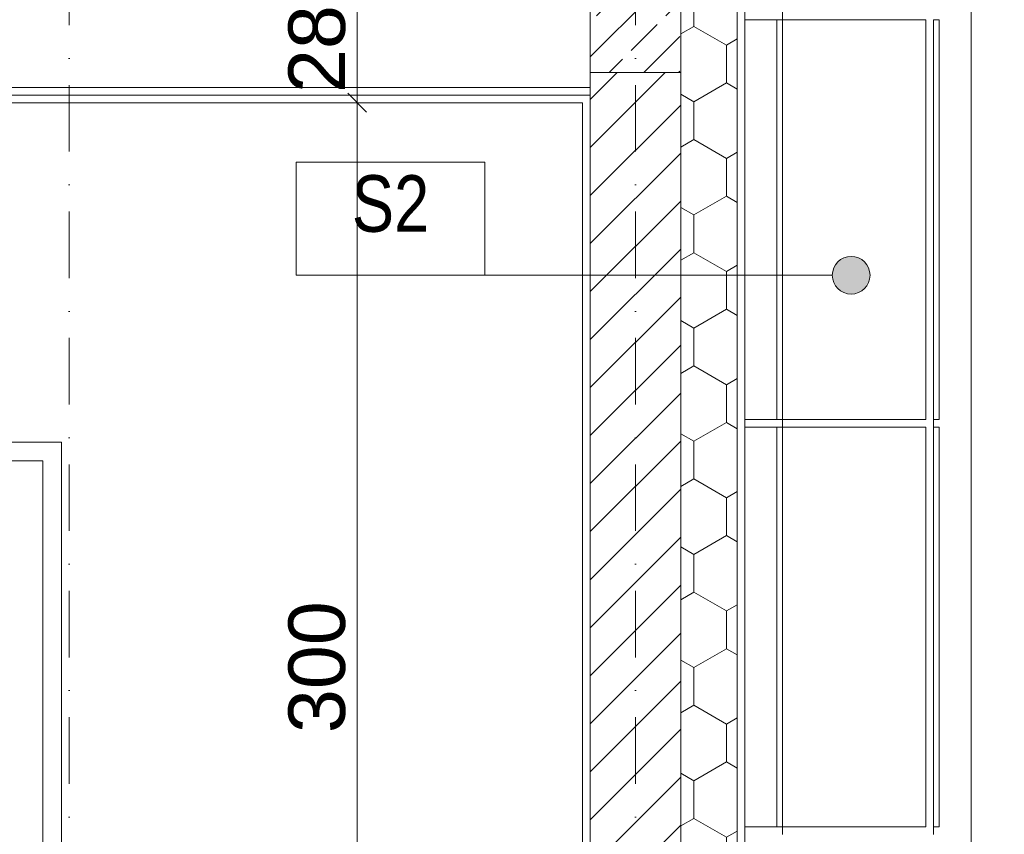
# Model space of a CAD drawing. Header units: millimetres. Extents: x -105953 to -79253, y 14617 to 35617.
# Tile 43 of 48: x -93498 to -90889, y 27108 to 29268. Entities that reach past the tile are written whole.
import ezdxf

# ---------------------------------------------------------------- set-up
doc = ezdxf.new("R2010")
doc.units = ezdxf.units.MM
doc.header["$MEASUREMENT"] = 0
doc.linetypes.add('Kropki i Kreski', pattern=[335.138881, 176.388884, -88.194442, 0, -70.555556])
doc.linetypes.add('Wipeout_Contour', pattern=[1000, 0, -1000])
for name, color, linetype, lineweight in [('Nowe_Konstrukcja - Stropy_Nr_pióra__21', 7, 'Continuous', 20), ('Nowe_Konstrukcja - Stropy_Nr_pióra__3', 7, 'Continuous', 13), ('Nowe_Konstrukcja - Ściany zew_Nr_pióra__21', 7, 'Continuous', 20), ('Nowe_Konstrukcja - Ściany zew_Nr_pióra__3', 7, 'Continuous', 13), ('Nowe_Konstrukcja - Ściany zew_Nr_pióra__41', 7, 'Continuous', 13), ('Nowe_Osie_Nr_pióra__4', 8, 'Continuous', 13), ('Nowe_Tabelka_Nr_pióra__7', 7, 'Continuous', 35), ('Nowe_Wymiarowanie - Ogólne_Nr_pióra__42', 8, 'Continuous', 25), ('Nowe_zagospodarowanie_Nr_pióra__21', 7, 'Continuous', 20)]:
    doc.layers.add(name, color=color, linetype=linetype, lineweight=lineweight)
for name, color, linetype in [('Nowe_Konstrukcja - Ściany zew', 7, 'Continuous'), ('Nowe_Wymiarowanie - Ogólne', 7, 'Continuous'), ('Nowe_zagospodarowanie', 7, 'Continuous')]:
    doc.layers.add(name, color=color, linetype=linetype)
for name, color, linetype, lineweight, true_color in [('Nowe_Konstrukcja - Ściany zew_Nr_pióra__23', 7, 'Continuous', 13, 0x858585), ('Nowe_Konstrukcja - Ściany zew_Nr_pióra__87', 7, 'Continuous', 13, 0x6a6a6a), ('Nowe_Wymiarowanie - Ogólne_Nr_pióra__81', 7, 'Continuous', 13, 0x6a6a6a)]:
    doc.layers.add(name, color=color, linetype=linetype, lineweight=lineweight, true_color=true_color)
doc.styles.add('STYL_AUTOMATYCZNY_1', font='arial.ttf')
doc.styles.add('STYL_AUTOMATYCZNY_2', font='arial.ttf', dxfattribs={"width": 0.8})
doc.dimstyles.new('STYL_AUTOMATYCZNY__1', dxfattribs={"dimtxt": 150, "dimasz": 47.5, "dimexe": 0.18, "dimexo": 0.0625, "dimgap": 0, "dimtad": 1, "dimdec": 0, "dimlfac": 0.1, "dimzin": 0, "dimdsep": 46, "dimtxsty": 'STYL_AUTOMATYCZNY_1', "dimblk": 'ARROWHEAD_6', "dimblk1": 'ARROWHEAD_6', "dimblk2": 'ARROWHEAD_6', "dimcen": 0.09, "dimse1": 1, "dimse2": 1, "dimclrd": 256, "dimclre": 256, "dimclrt": 8, "dimazin": 0, "dimtfac": 1, "dimtdec": 4, "dimtmove": 0, "dimatfit": 3, "dimfxl": 0, "dimtolj": 1, "dimtzin": 0, "dimarcsym": 0})
pattern_1 = [(90, (0, 0), (-173.20508, 0), [100, -200]), (90, (-86.6, 150), (-173.20508, 0), [100, -200]), (150, (-4e-14, 100), (86.60254, 150), [100, -200]), (150, (-173.2, 100), (86.60254, 150), [100, -200]), (210, (0, 0), (-86.60254, 150), [100, -200]), (210, (-173.2, -7e-14), (-86.60254, 150), [100, -200])]

# ---------------------------------------------------------------- blocks, each defined once
blk = doc.blocks.new('Polilinia_3_1', base_point=(-91294.8, 28590.2))
at = {"layer": 'Nowe_zagospodarowanie', "linetype": 'Continuous', "lineweight": 0, "true_color": 0x000000}
blk.add_hatch(color=18, dxfattribs=at).paths.add_polyline_path([(-91344.8, 28590.2), (-91341, 28571.1), (-91330.2, 28554.8), (-91314, 28544), (-91294.8, 28540.2), (-91275.7, 28544), (-91259.5, 28554.8), (-91248.6, 28571.1), (-91244.8, 28590.2), (-91248.6, 28609.3), (-91259.5, 28625.6), (-91275.7, 28636.4), (-91294.8, 28640.2), (-91314, 28636.4), (-91330.2, 28625.6), (-91341, 28609.3)])
at = {"layer": 'Nowe_zagospodarowanie_Nr_pióra__21', "color": 7, "linetype": 'Continuous', "lineweight": 20, "flags": 128}
blk.add_lwpolyline([(-91344.8, 28590.2), (-92265.3, 28590.2), (-92765.3, 28590.2), (-92765.3, 28840.2), (-92765.3, 28890.2), (-92265.3, 28890.2), (-92265.3, 28590.2)], dxfattribs=at)
at = {"layer": 'Nowe_zagospodarowanie_Nr_pióra__21', "color": 7, "linetype": 'Continuous', "lineweight": 20}
blk.add_circle((-91294.8, 28590.2), 50, dxfattribs=at)
blk = doc.blocks.new('*D32')
at = {"layer": 'Nowe_Wymiarowanie - Ogólne_Nr_pióra__81', "color": 251, "linetype": 'Continuous', "lineweight": 13, "true_color": 0x6a6a6a}
for p, q in [((-92578.9, 29302.9), (-92628.9, 29352.9)), ((-92650.7, 29327.9), (-92557, 29327.9)), ((-92603.9, 29327.9), (-92603.9, 29047.9)), ((-92578.9, 29022.9), (-92628.9, 29072.9)), ((-92650.7, 29047.9), (-92557, 29047.9))]:
    blk.add_line(p, q, dxfattribs=at)
at = {"layer": 'Nowe_Wymiarowanie - Ogólne_Nr_pióra__42', "color": 8, "lineweight": 25, "insert": (-92633.9, 29073.5), "char_height": 150, "attachment_point": 7, "rotation": 90, "style": 'STYL_AUTOMATYCZNY_1'}
blk.add_mtext('\\A1;{\\pql;\\fArial|b0|i0|c238|p0;\\W1.000000;28}', dxfattribs=at)
blk = doc.blocks.new('ARROWHEAD_6')
at = {"color": 0, "linetype": 'Continuous', "lineweight": 0}
for p, q in [((0, 0), (-1, 0)), ((-0.5, -0.5), (0.5, 0.5))]:
    blk.add_line(p, q, dxfattribs=at)
blk = doc.blocks.new('*D33')
at = {"layer": 'Nowe_Wymiarowanie - Ogólne_Nr_pióra__81', "color": 251, "linetype": 'Continuous', "lineweight": 13, "true_color": 0x6a6a6a}
for p, q in [((-92578.9, 29022.9), (-92628.9, 29072.9)), ((-92650.7, 29047.9), (-92557, 29047.9)), ((-92603.9, 29047.9), (-92603.9, 26047.9)), ((-92578.9, 26022.9), (-92628.9, 26072.9)), ((-92650.7, 26047.9), (-92557, 26047.9))]:
    blk.add_line(p, q, dxfattribs=at)
at = {"layer": 'Nowe_Wymiarowanie - Ogólne_Nr_pióra__42', "color": 8, "lineweight": 25, "insert": (-92633.9, 27376.3), "char_height": 150, "attachment_point": 7, "rotation": 90, "style": 'STYL_AUTOMATYCZNY_1'}
blk.add_mtext('\\A1;{\\pql;\\fArial|b0|i0|c238|p0;\\W1.000000;300}', dxfattribs=at)

msp = doc.modelspace()

# ---------------------------------------------------------------- hatches: boundary and pattern name
at = {"layer": 'Nowe_Konstrukcja - Ściany zew_Nr_pióra__23', "linetype": 'Continuous', "lineweight": 13, "true_color": 0x858585}
h = msp.add_hatch(dxfattribs=at)
h.set_pattern_fill('Styropian_0001', color=252, style=0, pattern_type=2)
h.set_pattern_definition(pattern_1)
h.paths.add_polyline_path([(-91596.6, 29647.9), (-91746.6, 29647.9), (-91746.6, 26047.9), (-91596.6, 26047.9)])
h = msp.add_hatch(dxfattribs=at)
h.set_pattern_fill('Beton_zbrojony_0001', color=252, style=0, pattern_type=2)
h.set_pattern_definition([(45, (0, 0), (-91.92388, 91.92388), []), (45, (-45.96, 45.96), (-91.92388, 91.92388), [97.5, -32.5])])
h.paths.add_polyline_path([(-91748.5, 29527.9), (-97986.6, 29527.9), (-97986.6, 29327.9), (-91986.6, 29327.9), (-91986.6, 29127.9), (-91748.5, 29127.9), (-91748.5, 29327.9)])
h = msp.add_hatch(dxfattribs=at)
h.set_pattern_fill('Bloczki_ceramiczne_0001', color=252, style=0, pattern_type=2)
h.set_pattern_definition([(45, (0, 0), (-63.63961, 63.63961), [])])
h.paths.add_polyline_path([(-91746.6, 29127.9), (-91986.6, 29127.9), (-91986.6, 26629.5), (-91746.6, 26629.5)])

# ---------------------------------------------------------------- linework, layer by layer
at = {"layer": 'Nowe_Konstrukcja - Stropy_Nr_pióra__21', "color": 7, "linetype": 'Continuous', "lineweight": 20}
msp.add_line((-91986.6, 29127.9), (-91746.6, 29127.9), dxfattribs=at)
at = {"layer": 'Nowe_Konstrukcja - Stropy_Nr_pióra__3', "color": 7, "linetype": 'Continuous', "lineweight": 13}
for p, q in [((-96006.6, 29087.9), (-91986.6, 29087.9)), ((-96006.6, 29067.9), (-91986.6, 29067.9)), ((-95986.6, 29047.9), (-92006.6, 29047.9))]:
    msp.add_line(p, q, dxfattribs=at)
at = {"layer": 'Nowe_Konstrukcja - Ściany zew_Nr_pióra__21', "color": 7, "linetype": 'Continuous', "lineweight": 20}
for p, q in [((-91746.6, 25927.9), (-91746.6, 29647.9)), ((-91986.6, 25927.9), (-91986.6, 29327.9))]:
    msp.add_line(p, q, dxfattribs=at)
at = {"layer": 'Nowe_Konstrukcja - Ściany zew_Nr_pióra__3', "color": 7, "linetype": 'Continuous', "lineweight": 13}
for p, q in [((-91746.6, 26047.9), (-91746.6, 29647.9)), ((-91596.6, 26027.9), (-91596.6, 29647.9)), ((-91596.6, 26047.9), (-91596.6, 29647.9)), ((-92006.6, 26047.9), (-92006.6, 29047.9))]:
    msp.add_line(p, q, dxfattribs=at)
at = {"layer": 'Nowe_Konstrukcja - Ściany zew_Nr_pióra__87', "color": 251, "linetype": 'Continuous', "lineweight": 13, "true_color": 0x6a6a6a}
for p, q in [((-90976.6, 33647.9), (-90976.6, 26027.9)), ((-91076.6, 28207.9), (-91076.6, 29267.9)), ((-91076.6, 29267.9), (-91061.6, 29267.9)), ((-91076.6, 28207.9), (-91076.6, 29267.9)), ((-91061.6, 29267.9), (-91061.6, 28207.9)), ((-91061.6, 29267.9), (-91061.6, 28207.9)), ((-91076.6, 28927.9), (-91076.6, 28907.9)), ((-91076.6, 28207.9), (-91076.6, 28187.9)), ((-91076.6, 28207.9), (-91076.6, 28187.9)), ((-91061.6, 28207.9), (-91076.6, 28207.9)), ((-91061.6, 28207.9), (-91076.6, 28207.9)), ((-91076.6, 27127.9), (-91076.6, 28187.9)), ((-91076.6, 28187.9), (-91061.6, 28187.9)), ((-91076.6, 27127.9), (-91076.6, 28187.9)), ((-91061.6, 28187.9), (-91061.6, 27127.9)), ((-91061.6, 28187.9), (-91061.6, 27127.9)), ((-91076.6, 27847.9), (-91076.6, 27827.9)), ((-91076.6, 27127.9), (-91076.6, 27107.9)), ((-91076.6, 27127.9), (-91076.6, 27107.9)), ((-91061.6, 27127.9), (-91076.6, 27127.9)), ((-91061.6, 27127.9), (-91076.6, 27127.9))]:
    msp.add_line(p, q, dxfattribs=at)
at = {"layer": 'Nowe_Osie_Nr_pióra__4', "color": 8, "linetype": 'Kropki i Kreski', "lineweight": 13}
for p, q in [((-93366.6, 34123), (-93366.6, 15971.2)), ((-91866.6, 34123), (-91866.6, 19447.9))]:
    msp.add_line(p, q, dxfattribs=at)

# ---------------------------------------------------------------- texts
at = {"layer": 'Nowe_Tabelka_Nr_pióra__7', "color": 7, "linetype": 'Continuous', "lineweight": 35, "insert": (-92515.3, 28703.4), "char_height": 150, "attachment_point": 8, "style": 'STYL_AUTOMATYCZNY_2'}
msp.add_mtext('\\A1;{\\pqc;\\fArial|b0|i0|c238|p0;\\W0.800000;S2}', dxfattribs=at)

# ---------------------------------------------------------------- dimensions: what is measured, and where the dimension line sits
at = {"layer": 'Nowe_Wymiarowanie - Ogólne', "color": 251, "linetype": 'Continuous', "lineweight": 13, "true_color": 0x6a6a6a}
dim = msp.add_linear_dim(base=(-92603.9, 29047.9), p1=(-91986.6, 29327.9), p2=(-92006.6, 29047.9), angle=270, dimstyle='STYL_AUTOMATYCZNY__1', dxfattribs=at)
dim.commit()
dim.dimension.update_dxf_attribs({"geometry": '*D32', "text_midpoint": (-92708.9, 29187.7), "dimtype": 160, "text_rotation": 90})

# ---------------------------------------------------------------- wipeouts: each hides what was drawn before it
at = {"color": 254, "linetype": 'Wipeout_Contour', "lineweight": 0, "ltscale": 382170.069347}
msp.add_wipeout([(-91096.6, 28207.9), (-91476.6, 28207.9), (-91476.6, 28187.9), (-91096.6, 28187.9)], dxfattribs=at).dxf.layer = 'Nowe_Konstrukcja - Ściany zew'
at = {"color": 254, "linetype": 'Wipeout_Contour', "lineweight": 0, "ltscale": 389044.720025}
msp.add_wipeout([(-93437.1, 26047.9), (-93387.1, 26047.9), (-93387.1, 28097.9), (-93437.1, 28097.9)], dxfattribs=at).dxf.layer = 'Nowe_Konstrukcja - Ściany zew'
at = {"color": 254, "linetype": 'Wipeout_Contour', "lineweight": 0, "ltscale": 380917.444905}
msp.add_wipeout([(-91096.6, 27127.9), (-91476.6, 27127.9), (-91476.6, 27107.9), (-91096.6, 27107.9)], dxfattribs=at).dxf.layer = 'Nowe_Konstrukcja - Ściany zew'

# ---------------------------------------------------------------- next in the draw order: wipeouts: each hides what was drawn before it
at = {"color": 254, "linetype": 'Wipeout_Contour', "lineweight": 0, "ltscale": 382818.468659}
msp.add_wipeout([(-91476.6, 29267.9), (-91476.6, 28207.9), (-91096.6, 28207.9), (-91096.6, 29267.9)], dxfattribs=at).dxf.layer = 'Nowe_Konstrukcja - Ściany zew'
at = {"color": 254, "linetype": 'Wipeout_Contour', "lineweight": 0, "ltscale": 588037.720881}
msp.add_wipeout([(-93387.1, 28147.9), (-94387.1, 28147.9), (-94387.1, 28097.9), (-94337.1, 28097.9), (-93437.1, 28097.9), (-93387.1, 28097.9)], dxfattribs=at).dxf.layer = 'Nowe_Konstrukcja - Ściany zew'
at = {"color": 254, "linetype": 'Wipeout_Contour', "lineweight": 0, "ltscale": 583903.194877}
msp.add_wipeout([(-93437.1, 26197.9), (-93437.1, 27987.9), (-93517.1, 27987.9), (-93517.1, 26927.9), (-93517.1, 26777.9), (-93517.1, 26197.9)], dxfattribs=at).dxf.layer = 'Nowe_Konstrukcja - Ściany zew'

# ---------------------------------------------------------------- next in the draw order: linework, layer by layer
at = {"layer": 'Nowe_Konstrukcja - Ściany zew_Nr_pióra__87', "color": 251, "linetype": 'Continuous', "lineweight": 13, "true_color": 0x6a6a6a}
for p, q in [((-93387.1, 28147.9), (-94387.1, 28147.9)), ((-93387.1, 26047.9), (-93387.1, 28147.9))]:
    msp.add_line(p, q, dxfattribs=at)

# ---------------------------------------------------------------- next in the draw order: dimensions: what is measured, and where the dimension line sits
at = {"layer": 'Nowe_Wymiarowanie - Ogólne', "color": 251, "linetype": 'Continuous', "lineweight": 13, "true_color": 0x6a6a6a}
dim = msp.add_linear_dim(base=(-92603.9, 26047.9), p1=(-92006.6, 29047.9), p2=(-93387.1, 26047.9), angle=270, dimstyle='STYL_AUTOMATYCZNY__1', dxfattribs=at)
dim.commit()
dim.dimension.update_dxf_attribs({"geometry": '*D33', "text_midpoint": (-92708.9, 27547.6), "dimtype": 160, "text_rotation": 90})

# ---------------------------------------------------------------- next in the draw order: wipeouts: each hides what was drawn before it
at = {"color": 254, "linetype": 'Wipeout_Contour', "lineweight": 0, "ltscale": 383467.272308}
msp.add_wipeout([(-91096.6, 29287.9), (-91476.6, 29287.9), (-91476.6, 29267.9), (-91096.6, 29267.9)], dxfattribs=at).dxf.layer = 'Nowe_Konstrukcja - Ściany zew'
at = {"color": 254, "linetype": 'Wipeout_Contour', "lineweight": 0, "ltscale": 587882.964707}
msp.add_wipeout([(-94337.1, 28097.9), (-94337.1, 27987.9), (-94257.1, 27987.9), (-93517.1, 27987.9), (-93437.1, 27987.9), (-93437.1, 28097.9)], dxfattribs=at).dxf.layer = 'Nowe_Konstrukcja - Ściany zew'

# ---------------------------------------------------------------- next in the draw order: linework, layer by layer
at = {"layer": 'Nowe_Konstrukcja - Ściany zew_Nr_pióra__3', "color": 7, "linetype": 'Continuous', "lineweight": 13}
for p, q in [((-93437.1, 28097.9), (-94337.1, 28097.9)), ((-93437.1, 27987.9), (-93437.1, 28097.9)), ((-93437.1, 26197.9), (-93437.1, 27987.9))]:
    msp.add_line(p, q, dxfattribs=at)

# ---------------------------------------------------------------- next in the draw order: wipeouts: each hides what was drawn before it
at = {"color": 254, "linetype": 'Wipeout_Contour', "lineweight": 0, "ltscale": 383571.988655}
msp.add_wipeout([(-91491.6, 29267.9), (-91491.6, 28207.9), (-91476.6, 28207.9), (-91476.6, 29267.9)], dxfattribs=at).dxf.layer = 'Nowe_Konstrukcja - Ściany zew'

# ---------------------------------------------------------------- next in the draw order: wipeouts: each hides what was drawn before it
at = {"color": 254, "linetype": 'Wipeout_Contour', "lineweight": 0, "ltscale": 383087.349339}
msp.add_wipeout([(-91576.6, 28207.9), (-91576.6, 28187.9), (-91476.6, 28187.9), (-91476.6, 28207.9)], dxfattribs=at).dxf.layer = 'Nowe_Konstrukcja - Ściany zew'

# ---------------------------------------------------------------- next in the draw order: wipeouts: each hides what was drawn before it
at = {"color": 254, "linetype": 'Wipeout_Contour', "lineweight": 0, "ltscale": 383762.819797}
msp.add_wipeout([(-91576.6, 28207.9), (-91491.6, 28207.9), (-91491.6, 29267.9), (-91576.6, 29267.9)], dxfattribs=at).dxf.layer = 'Nowe_Konstrukcja - Ściany zew'
at = {"color": 254, "linetype": 'Wipeout_Contour', "lineweight": 0, "ltscale": 381543.55285}
msp.add_wipeout([(-91476.6, 28187.9), (-91476.6, 27127.9), (-91096.6, 27127.9), (-91096.6, 28187.9)], dxfattribs=at).dxf.layer = 'Nowe_Konstrukcja - Ściany zew'

# ---------------------------------------------------------------- next in the draw order: wipeouts: each hides what was drawn before it
at = {"color": 254, "linetype": 'Wipeout_Contour', "lineweight": 0, "ltscale": 382170.069436}
msp.add_wipeout([(-91096.6, 28207.9), (-91476.6, 28207.9), (-91476.6, 28187.9), (-91096.6, 28187.9)], dxfattribs=at).dxf.layer = 'Nowe_Konstrukcja - Ściany zew'

# ---------------------------------------------------------------- next in the draw order: wipeouts: each hides what was drawn before it
at = {"color": 254, "linetype": 'Wipeout_Contour', "lineweight": 0, "ltscale": 382818.46872}
msp.add_wipeout([(-91476.6, 29267.9), (-91476.6, 28207.9), (-91096.6, 28207.9), (-91096.6, 29267.9)], dxfattribs=at).dxf.layer = 'Nowe_Konstrukcja - Ściany zew'
at = {"color": 254, "linetype": 'Wipeout_Contour', "lineweight": 0, "ltscale": 382299.590238}
msp.add_wipeout([(-91491.6, 28187.9), (-91491.6, 27127.9), (-91476.6, 27127.9), (-91476.6, 28187.9)], dxfattribs=at).dxf.layer = 'Nowe_Konstrukcja - Ściany zew'

# ---------------------------------------------------------------- next in the draw order: linework, layer by layer
at = {"layer": 'Nowe_Konstrukcja - Ściany zew_Nr_pióra__87', "color": 251, "linetype": 'Continuous', "lineweight": 13, "true_color": 0x6a6a6a}
msp.add_line((-91096.6, 28207.9), (-91096.6, 29267.9), dxfattribs=at)
msp.add_line((-91096.6, 28207.9), (-91096.6, 29267.9), dxfattribs=at)

# ---------------------------------------------------------------- next in the draw order: wipeouts: each hides what was drawn before it
at = {"color": 254, "linetype": 'Wipeout_Contour', "lineweight": 0, "ltscale": 383087.349404}
msp.add_wipeout([(-91576.6, 28207.9), (-91576.6, 28187.9), (-91476.6, 28187.9), (-91476.6, 28207.9)], dxfattribs=at).dxf.layer = 'Nowe_Konstrukcja - Ściany zew'
at = {"color": 254, "linetype": 'Wipeout_Contour', "lineweight": 0, "ltscale": 381837.738321}
msp.add_wipeout([(-91576.6, 27127.9), (-91576.6, 27107.9), (-91476.6, 27107.9), (-91476.6, 27127.9)], dxfattribs=at).dxf.layer = 'Nowe_Konstrukcja - Ściany zew'

# ---------------------------------------------------------------- next in the draw order: wipeouts: each hides what was drawn before it
at = {"color": 254, "linetype": 'Wipeout_Contour', "lineweight": 0, "ltscale": 383571.988709}
msp.add_wipeout([(-91491.6, 29267.9), (-91491.6, 28207.9), (-91476.6, 28207.9), (-91476.6, 29267.9)], dxfattribs=at).dxf.layer = 'Nowe_Konstrukcja - Ściany zew'
at = {"color": 254, "linetype": 'Wipeout_Contour', "lineweight": 0, "ltscale": 382491.05594}
msp.add_wipeout([(-91576.6, 27127.9), (-91491.6, 27127.9), (-91491.6, 28187.9), (-91576.6, 28187.9)], dxfattribs=at).dxf.layer = 'Nowe_Konstrukcja - Ściany zew'
at = {"color": 254, "linetype": 'Wipeout_Contour', "lineweight": 0, "ltscale": 380917.444995}
msp.add_wipeout([(-91096.6, 27127.9), (-91476.6, 27127.9), (-91476.6, 27107.9), (-91096.6, 27107.9)], dxfattribs=at).dxf.layer = 'Nowe_Konstrukcja - Ściany zew'

# ---------------------------------------------------------------- next in the draw order: linework, layer by layer
at = {"layer": 'Nowe_Konstrukcja - Ściany zew_Nr_pióra__87', "color": 251, "linetype": 'Continuous', "lineweight": 13, "true_color": 0x6a6a6a}
for p, q in [((-91476.6, 29267.9), (-91476.6, 29287.9)), ((-91096.6, 29267.9), (-91476.6, 29267.9))]:
    msp.add_line(p, q, dxfattribs=at)

# ---------------------------------------------------------------- next in the draw order: wipeouts: each hides what was drawn before it
at = {"color": 254, "linetype": 'Wipeout_Contour', "lineweight": 0, "ltscale": 383762.819784}
msp.add_wipeout([(-91576.6, 28207.9), (-91491.6, 28207.9), (-91491.6, 29267.9), (-91576.6, 29267.9)], dxfattribs=at).dxf.layer = 'Nowe_Konstrukcja - Ściany zew'
at = {"color": 254, "linetype": 'Wipeout_Contour', "lineweight": 0, "ltscale": 381543.552912}
msp.add_wipeout([(-91476.6, 28187.9), (-91476.6, 27127.9), (-91096.6, 27127.9), (-91096.6, 28187.9)], dxfattribs=at).dxf.layer = 'Nowe_Konstrukcja - Ściany zew'

# ---------------------------------------------------------------- next in the draw order: linework, layer by layer
at = {"layer": 'Nowe_Konstrukcja - Ściany zew_Nr_pióra__87', "color": 251, "linetype": 'Continuous', "lineweight": 13, "true_color": 0x6a6a6a}
for p, q in [((-91476.6, 29267.9), (-91576.6, 29267.9)), ((-91096.6, 27127.9), (-91096.6, 28187.9)), ((-91096.6, 27127.9), (-91096.6, 28187.9))]:
    msp.add_line(p, q, dxfattribs=at)

# ---------------------------------------------------------------- next in the draw order: block references
at = {"layer": 'Nowe_zagospodarowanie', "color": 7, "linetype": 'Continuous', "lineweight": 20}
msp.add_blockref('Polilinia_3_1', (-91294.8, 28590.2), dxfattribs=at)

# ---------------------------------------------------------------- next in the draw order: wipeouts: each hides what was drawn before it
at = {"color": 254, "linetype": 'Wipeout_Contour', "lineweight": 0, "ltscale": 381837.738387}
msp.add_wipeout([(-91576.6, 27127.9), (-91576.6, 27107.9), (-91476.6, 27107.9), (-91476.6, 27127.9)], dxfattribs=at).dxf.layer = 'Nowe_Konstrukcja - Ściany zew'

# ---------------------------------------------------------------- next in the draw order: wipeouts: each hides what was drawn before it
at = {"color": 254, "linetype": 'Wipeout_Contour', "lineweight": 0, "ltscale": 382299.590292}
msp.add_wipeout([(-91491.6, 28187.9), (-91491.6, 27127.9), (-91476.6, 27127.9), (-91476.6, 28187.9)], dxfattribs=at).dxf.layer = 'Nowe_Konstrukcja - Ściany zew'

# ---------------------------------------------------------------- next in the draw order: wipeouts: each hides what was drawn before it
at = {"color": 254, "linetype": 'Wipeout_Contour', "lineweight": 0, "ltscale": 382491.055928}
msp.add_wipeout([(-91576.6, 27127.9), (-91491.6, 27127.9), (-91491.6, 28187.9), (-91576.6, 28187.9)], dxfattribs=at).dxf.layer = 'Nowe_Konstrukcja - Ściany zew'

# ---------------------------------------------------------------- next in the draw order: linework, layer by layer
at = {"layer": 'Nowe_Konstrukcja - Stropy_Nr_pióra__3', "color": 7, "linetype": 'Continuous', "lineweight": 13}
msp.add_line((-91576.6, 26047.9), (-91576.6, 29647.9), dxfattribs=at)

# ---------------------------------------------------------------- next in the draw order: wipeouts: each hides what was drawn before it
at = {"color": 254, "linetype": 'Wipeout_Contour', "lineweight": 0, "ltscale": 383945.168686}
msp.add_wipeout([(-91476.6, 28927.9), (-91576.6, 28927.9), (-91576.6, 28907.9), (-91476.6, 28907.9)], dxfattribs=at).dxf.layer = 'Nowe_Konstrukcja - Ściany zew'
at = {"color": 254, "linetype": 'Wipeout_Contour', "lineweight": 0, "ltscale": 382665.847006}
msp.add_wipeout([(-91576.6, 27847.9), (-91576.6, 27827.9), (-91476.6, 27827.9), (-91476.6, 27847.9)], dxfattribs=at).dxf.layer = 'Nowe_Konstrukcja - Ściany zew'

# ---------------------------------------------------------------- next in the draw order: hatches: boundary and pattern name
at = {"layer": 'Nowe_Konstrukcja - Ściany zew_Nr_pióra__23', "linetype": 'Continuous', "lineweight": 13, "true_color": 0x858585}
h = msp.add_hatch(dxfattribs=at)
h.set_pattern_fill('Styropian_0001', color=252, style=0, pattern_type=2)
h.set_pattern_definition(pattern_1)
h.paths.add_polyline_path([(-91866.6, 25727.9), (-93246.6, 25727.9), (-93246.6, 25578), (-93246.6, 25467.9), (-91866.6, 25467.9), (-90889, 25467.9), (-90889, 26027.9), (-91596.6, 26027.9), (-91604, 26027.9), (-91604, 26047.9), (-91596.6, 26047.9), (-91596.6, 28590.2), (-91596.6, 29647.9), (-91596.6, 32628.6), (-91106.6, 32627.9), (-91106.6, 32925.6), (-91106.6, 33647.9), (-91246.6, 33647.9), (-91246.6, 32925.6), (-91596.6, 32925.6), (-91746.6, 32925.6), (-91746.6, 29647.9), (-91746.6, 28590.2), (-91746.6, 26629.5), (-91746.6, 26047.9), (-91746.6, 25927.9), (-91039, 25927.9), (-91039, 25727.9), (-91454, 25727.9), (-91606.6, 25727.9)])

# ---------------------------------------------------------------- next in the draw order: linework, layer by layer
at = {"layer": 'Nowe_Konstrukcja - Ściany zew_Nr_pióra__3', "color": 7, "linetype": 'Continuous', "lineweight": 13}
for p, q in [((-91576.6, 28567.9), (-91576.6, 31637.9)), ((-91576.6, 27487.9), (-91576.6, 30557.9))]:
    msp.add_line(p, q, dxfattribs=at)
at = {"layer": 'Nowe_Konstrukcja - Ściany zew_Nr_pióra__41', "color": 7, "linetype": 'Continuous', "lineweight": 13, "flags": 128}
msp.add_lwpolyline([(-91746.6, 29647.9), (-91746.6, 28590.2), (-91746.6, 26629.5), (-91746.6, 26047.9), (-91746.6, 25927.9), (-91039, 25927.9), (-91039, 25727.9), (-91454, 25727.9), (-91606.6, 25727.9), (-91866.6, 25727.9), (-93246.6, 25727.9), (-93246.6, 25578), (-93246.6, 25467.9), (-91866.6, 25467.9), (-90889, 25467.9), (-90889, 26027.9), (-91596.6, 26027.9), (-91604, 26027.9), (-91604, 26047.9), (-91596.6, 26047.9), (-91596.6, 28590.2), (-91596.6, 29647.9)], dxfattribs=at)
at = {"layer": 'Nowe_Konstrukcja - Ściany zew_Nr_pióra__87', "color": 251, "linetype": 'Continuous', "lineweight": 13, "true_color": 0x6a6a6a}
for p, q in [((-91476.6, 28927.9), (-91476.6, 28907.9)), ((-91476.6, 27847.9), (-91476.6, 27827.9))]:
    msp.add_line(p, q, dxfattribs=at)

# ---------------------------------------------------------------- next in the draw order: wipeouts: each hides what was drawn before it
at = {"color": 254, "linetype": 'Wipeout_Contour', "lineweight": 0, "ltscale": 383087.349302}
msp.add_wipeout([(-91576.6, 28207.9), (-91576.6, 28187.9), (-91476.6, 28187.9), (-91476.6, 28207.9)], dxfattribs=at).dxf.layer = 'Nowe_Konstrukcja - Ściany zew'

# ---------------------------------------------------------------- next in the draw order: linework, layer by layer
at = {"layer": 'Nowe_Konstrukcja - Ściany zew_Nr_pióra__3', "color": 7, "linetype": 'Continuous', "lineweight": 13}
msp.add_line((-91576.6, 26407.9), (-91576.6, 29477.9), dxfattribs=at)
at = {"layer": 'Nowe_Konstrukcja - Ściany zew_Nr_pióra__87', "color": 251, "linetype": 'Continuous', "lineweight": 13, "true_color": 0x6a6a6a}
msp.add_line((-91476.6, 28207.9), (-91476.6, 28187.9), dxfattribs=at)

# ---------------------------------------------------------------- next in the draw order: wipeouts: each hides what was drawn before it
at = {"color": 254, "linetype": 'Wipeout_Contour', "lineweight": 0, "ltscale": 383087.349337}
msp.add_wipeout([(-91576.6, 28207.9), (-91576.6, 28187.9), (-91476.6, 28187.9), (-91476.6, 28207.9)], dxfattribs=at).dxf.layer = 'Nowe_Konstrukcja - Ściany zew'
at = {"color": 254, "linetype": 'Wipeout_Contour', "lineweight": 0, "ltscale": 381837.738283}
msp.add_wipeout([(-91576.6, 27127.9), (-91576.6, 27107.9), (-91476.6, 27107.9), (-91476.6, 27127.9)], dxfattribs=at).dxf.layer = 'Nowe_Konstrukcja - Ściany zew'

# ---------------------------------------------------------------- next in the draw order: linework, layer by layer
at = {"layer": 'Nowe_Konstrukcja - Ściany zew_Nr_pióra__87', "color": 251, "linetype": 'Continuous', "lineweight": 13, "true_color": 0x6a6a6a}
for p, q in [((-91491.6, 28207.9), (-91491.6, 29267.9)), ((-91491.6, 29267.9), (-91491.6, 28207.9)), ((-91476.6, 29267.9), (-91476.6, 28207.9)), ((-91476.6, 29267.9), (-91476.6, 28207.9)), ((-91476.6, 28207.9), (-91576.6, 28207.9)), ((-91476.6, 28207.9), (-91576.6, 28207.9)), ((-91476.6, 28207.9), (-91476.6, 28187.9)), ((-91096.6, 28207.9), (-91476.6, 28207.9)), ((-91476.6, 28187.9), (-91476.6, 28207.9)), ((-91096.6, 28207.9), (-91476.6, 28207.9)), ((-91476.6, 28187.9), (-91476.6, 28207.9)), ((-91476.6, 28187.9), (-91576.6, 28187.9)), ((-91096.6, 28187.9), (-91476.6, 28187.9)), ((-91476.6, 27127.9), (-91476.6, 27107.9))]:
    msp.add_line(p, q, dxfattribs=at)

# ---------------------------------------------------------------- next in the draw order: wipeouts: each hides what was drawn before it
at = {"color": 254, "linetype": 'Wipeout_Contour', "lineweight": 0, "ltscale": 381837.738318}
msp.add_wipeout([(-91576.6, 27127.9), (-91576.6, 27107.9), (-91476.6, 27107.9), (-91476.6, 27127.9)], dxfattribs=at).dxf.layer = 'Nowe_Konstrukcja - Ściany zew'

# ---------------------------------------------------------------- next in the draw order: linework, layer by layer
at = {"layer": 'Nowe_Konstrukcja - Ściany zew_Nr_pióra__3', "color": 7, "linetype": 'Continuous', "lineweight": 13}
msp.add_line((-91576.6, 26027.9), (-91576.6, 28397.9), dxfattribs=at)
at = {"layer": 'Nowe_Konstrukcja - Ściany zew_Nr_pióra__87', "color": 251, "linetype": 'Continuous', "lineweight": 13, "true_color": 0x6a6a6a}
for p, q in [((-91491.6, 27127.9), (-91491.6, 28187.9)), ((-91491.6, 28187.9), (-91491.6, 27127.9)), ((-91476.6, 28187.9), (-91476.6, 27127.9)), ((-91476.6, 28187.9), (-91476.6, 27127.9)), ((-91476.6, 27127.9), (-91576.6, 27127.9)), ((-91476.6, 27127.9), (-91576.6, 27127.9)), ((-91476.6, 27127.9), (-91476.6, 27107.9)), ((-91096.6, 27127.9), (-91476.6, 27127.9)), ((-91476.6, 27107.9), (-91476.6, 27127.9)), ((-91096.6, 27127.9), (-91476.6, 27127.9)), ((-91476.6, 27107.9), (-91476.6, 27127.9))]:
    msp.add_line(p, q, dxfattribs=at)

doc.saveas('drawing.dxf')
